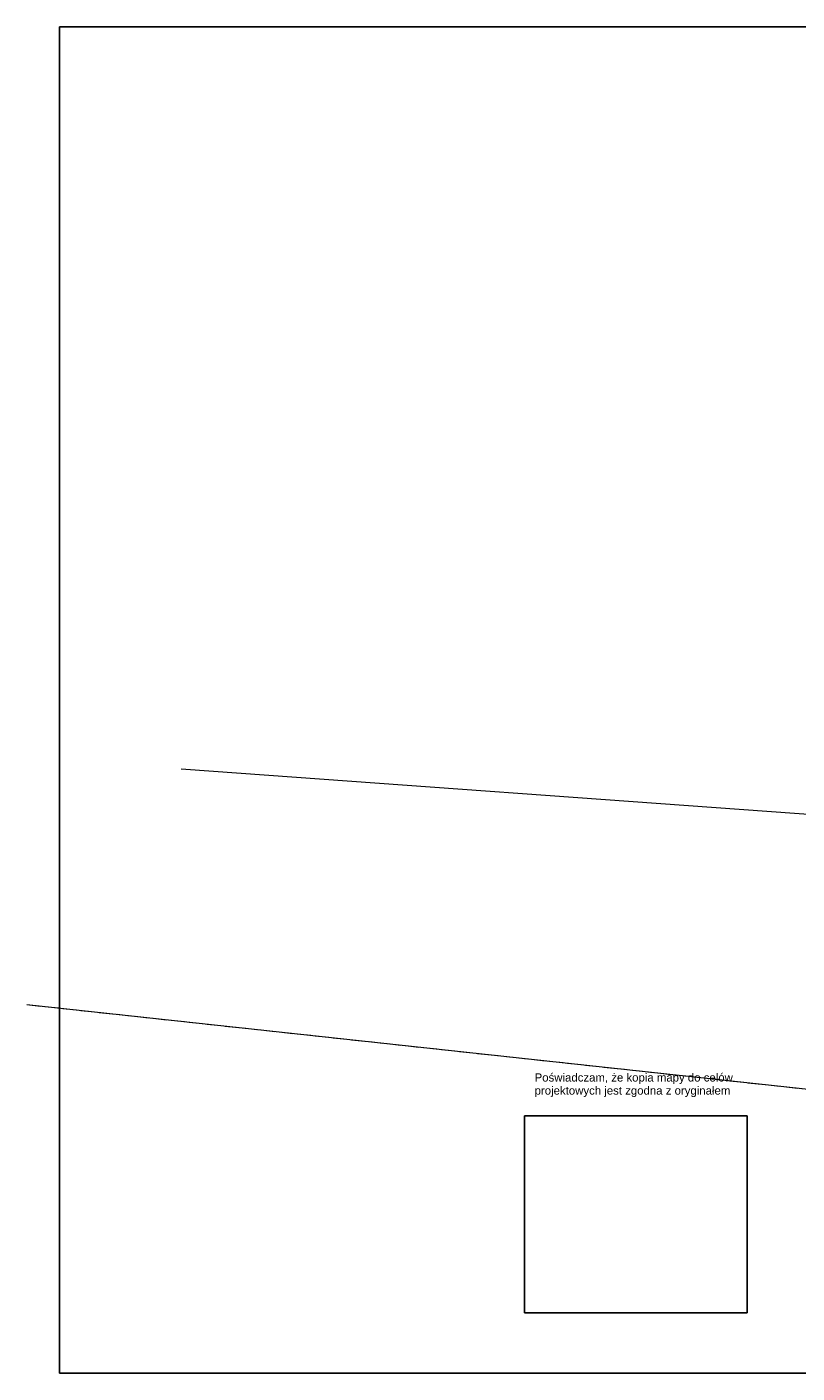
# Model space of a CAD drawing. Header units: metres. Extents: x 6569127 to 6569578, y 5821826 to 5821995.
# Tile 1 of 5: x 6569127 to 6569212, y 5821846 to 5821995. Entities that reach past the tile are written whole.
import ezdxf

# ---------------------------------------------------------------- set-up
doc = ezdxf.new("R2010")
doc.units = ezdxf.units.M
doc.header["$MEASUREMENT"] = 0
doc.linetypes.add('GDE', pattern=[0])
doc.linetypes.add('GUK', pattern=[2, 1.5, -0.5])
doc.layers.add('0_Tło', color=7, linetype='CONTINUOUS', true_color=0xffffff)
doc.layers.add('Dzialki', color=7, linetype='GDE', lineweight=18)
doc.layers.add('Kontury', color=7, linetype='GUK', lineweight=18, true_color=0x24bc24)
doc.layers.add('OBI opis', color=10, linetype='CONTINUOUS')
doc.styles.add('Arial CE', font='arial.ttf')
picture_1 = doc.add_image_def('image1.jpg', size_in_pixel=(453, 400))
picture_2 = doc.add_image_def('image3.png', size_in_pixel=(5624, 3976))

msp = doc.modelspace()

# ---------------------------------------------------------------- linework, layer by layer
at = {"layer": 'Dzialki'}
for p, q in [((6569143.88, 5821912.95), (6569260.6, 5821904.54)), ((6569126.85, 5821886.96), (6569236.91, 5821875.04))]:
    msp.add_line(p, q, dxfattribs=at)
at = {"layer": 'Kontury'}
msp.add_line((6569126.85, 5821886.96), (6569236.91, 5821875.04), dxfattribs=at)

# ---------------------------------------------------------------- texts
at = {"layer": 'OBI opis', "color": 250, "style": 'Arial CE'}
for s, p in [('Poświadczam, że kopia mapy do celów ', (6569182.86, 5821878.47, 0.89)), ('projektowych jest zgodna z oryginałem', (6569182.86, 5821877.03, 0.89))]:
    msp.add_text(s, height=0.9, dxfattribs=at).set_placement(p)

# ---------------------------------------------------------------- pictures from other files: only their frames are drawn
at = {"layer": '0_Tło'}
image = msp.add_image(picture_2, insert=(6569130.45, 5821846.32), size_in_units=(210, 148.46), dxfattribs=at)
image.dxf.v_pixel = (-1e-07, 0.03734)
image.dxf.flags = 14
image = msp.add_image(picture_1, insert=(6569181.75, 5821852.98), size_in_units=(24.57, 21.69), dxfattribs=at)
image.dxf.v_pixel = (-2e-07, 0.054236)
image.dxf.flags = 11

doc.saveas('drawing.dxf')
